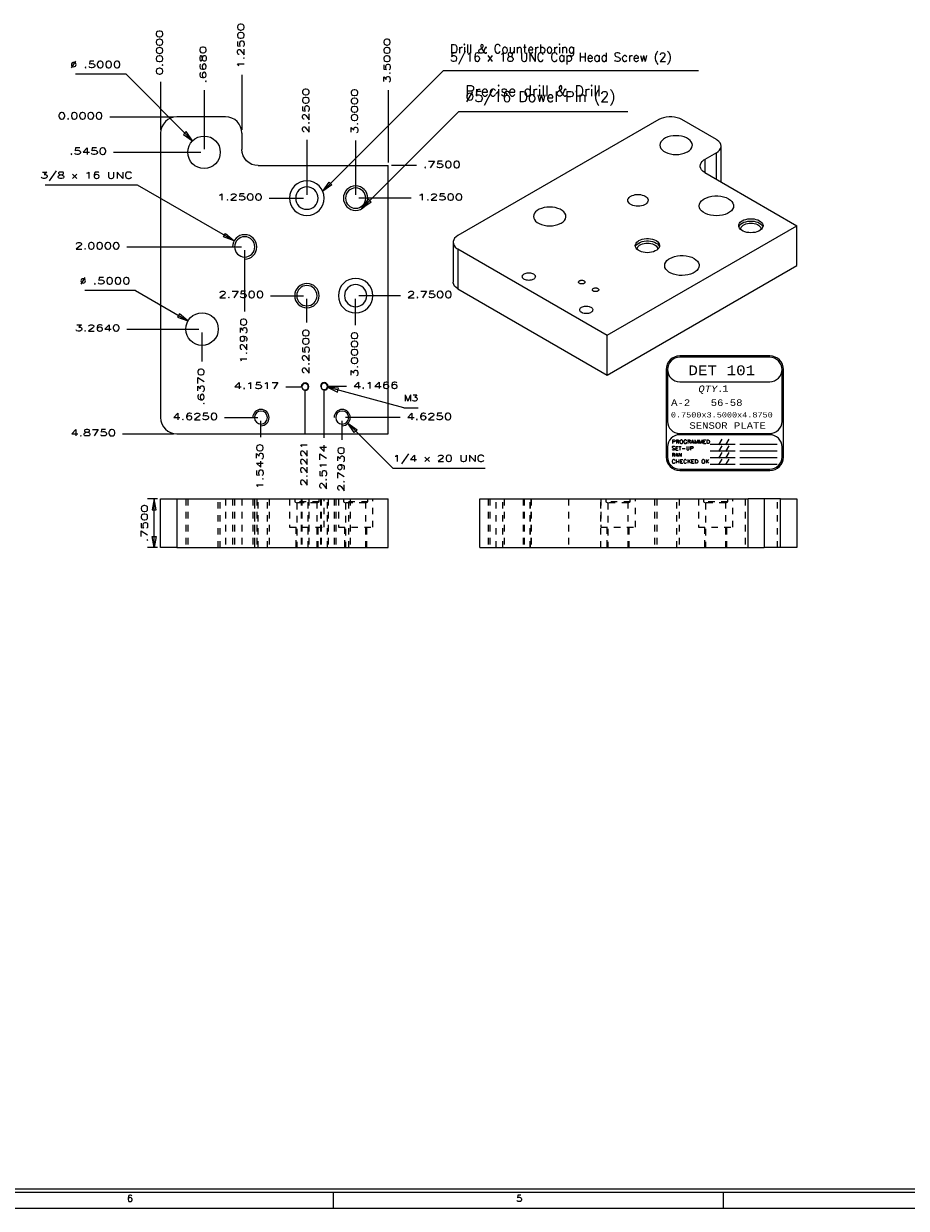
# Model space of a CAD drawing. Header units: inches. Extents: x 3 to 351, y 4 to 271.
# Tile 39 of 256: x 63 to 77, y 55 to 73. Entities that reach past the tile are written whole.
import ezdxf
from ezdxf.enums import TextEntityAlignment as Align

# ---------------------------------------------------------------- set-up
doc = ezdxf.new("R2010")
doc.units = ezdxf.units.IN
doc.header["$LTSCALE"] = 0.5
doc.header["$MEASUREMENT"] = 0
doc.linetypes.add('HIDDEN', pattern=[0.225, 0.15, -0.075])
for name, color, linetype in [('DSS', 7, 'Continuous'), ('MFB', 7, 'Continuous'), ('PLOTVIEW1', 7, 'Continuous')]:
    doc.layers.add(name, color=color, linetype=linetype)
doc.styles.add('VERO0-Simplex', font='simplex_.ttf')
doc.styles.add('VERO10-Courier New', font='couri.ttf')
doc.styles.add('VERO2-Courier New', font='cour.ttf')
doc.styles.add('VERO3-RomanS', font='romans__.ttf')
doc.styles.add('VERO5-RomanD', font='romand__.ttf')

# ---------------------------------------------------------------- blocks, each defined once
blk = doc.blocks.new('ArrowheadClosed')
at = {"color": 0}
for p, q in [((0, 0), (-1, 0.18)), ((-1, 0.18), (-1, -0.18)), ((-1, -0.18), (0, 0))]:
    blk.add_line(p, q, dxfattribs=at)

msp = doc.modelspace()

# ---------------------------------------------------------------- linework, layer by layer
at = {"layer": 'DSS', "color": 9, "linetype": 'Continuous'}
for p, q in [((66.097, 71.434), (65.347, 71.434)), ((72.835, 71.421), (72.797, 71.409)), ((72.876, 71.43), (72.835, 71.421)), ((72.919, 71.434), (72.876, 71.43)), ((72.962, 71.434), (72.919, 71.434)), ((73.005, 71.43), (72.962, 71.434)), ((73.046, 71.421), (73.005, 71.43)), ((73.084, 71.409), (73.046, 71.421)), ((72.764, 71.393), (69.67, 69.607)), ((72.797, 71.409), (72.764, 71.393)), ((73.117, 71.393), (73.084, 71.409)), ((73.648, 71.086), (73.117, 71.393)), ((65.097, 71.184), (65.097, 66.809)), ((66.347, 71.184), (66.347, 70.934)), ((72.811, 71.072), (72.793, 71.049)), ((72.836, 71.092), (72.811, 71.072)), ((72.867, 71.11), (72.836, 71.092)), ((72.903, 71.125), (72.867, 71.11)), ((72.942, 71.135), (72.903, 71.125)), ((72.984, 71.142), (72.942, 71.135)), ((73.028, 71.144), (72.984, 71.142)), ((73.071, 71.142), (73.028, 71.144)), ((73.113, 71.135), (73.071, 71.142)), ((73.153, 71.125), (73.113, 71.135)), ((73.188, 71.11), (73.153, 71.125)), ((73.219, 71.092), (73.188, 71.11)), ((73.244, 71.072), (73.219, 71.092)), ((73.262, 71.049), (73.244, 71.072)), ((73.662, 71.077), (73.648, 71.086)), ((73.687, 71.057), (73.662, 71.077)), ((73.706, 71.034), (73.687, 71.057)), ((72.781, 71.025), (72.778, 71)), ((72.778, 71), (72.781, 70.974)), ((72.793, 71.049), (72.781, 71.025)), ((72.781, 70.974), (72.793, 70.95)), ((72.793, 70.95), (72.811, 70.927)), ((72.811, 70.927), (72.836, 70.907)), ((72.836, 70.907), (72.867, 70.889)), ((72.867, 70.889), (72.903, 70.875)), ((72.903, 70.875), (72.942, 70.864)), ((73.113, 70.864), (73.153, 70.875)), ((73.153, 70.875), (73.188, 70.889)), ((73.188, 70.889), (73.204, 70.897)), ((73.204, 70.897), (73.232, 70.917)), ((73.232, 70.917), (73.254, 70.939)), ((73.254, 70.939), (73.269, 70.962)), ((73.274, 71.025), (73.262, 71.049)), ((73.269, 70.962), (73.277, 70.987)), ((73.278, 71), (73.274, 71.025)), ((73.277, 70.987), (73.278, 71)), ((73.648, 70.882), (73.471, 70.78)), ((73.648, 70.882), (73.676, 70.902)), ((73.676, 70.902), (73.698, 70.923)), ((73.698, 70.923), (73.712, 70.947)), ((73.717, 71.009), (73.706, 71.034)), ((73.712, 70.947), (73.72, 70.972)), ((73.721, 70.984), (73.717, 71.009)), ((73.72, 70.972), (73.721, 70.984)), ((73.721, 70.432), (73.721, 70.984)), ((72.942, 70.864), (72.984, 70.857)), ((72.984, 70.857), (73.028, 70.855)), ((73.028, 70.855), (73.071, 70.857)), ((73.071, 70.857), (73.113, 70.864)), ((73.398, 70.678), (73.402, 70.703)), ((73.402, 70.703), (73.413, 70.728)), ((73.413, 70.728), (73.431, 70.75)), ((73.431, 70.75), (73.456, 70.771)), ((73.456, 70.771), (73.471, 70.78)), ((66.597, 70.684), (68.597, 70.684)), ((68.597, 66.559), (68.597, 70.684)), ((73.399, 70.666), (73.398, 70.678)), ((73.406, 70.641), (73.399, 70.666)), ((73.421, 70.617), (73.406, 70.641)), ((73.443, 70.595), (73.421, 70.617)), ((73.471, 70.576), (73.443, 70.595)), ((73.471, 70.576), (74.885, 69.76)), ((72.284, 70.15), (72.287, 70.166)), ((72.287, 70.135), (72.284, 70.15)), ((72.287, 70.166), (72.294, 70.181)), ((72.294, 70.181), (72.305, 70.195)), ((72.305, 70.195), (72.321, 70.208)), ((72.321, 70.208), (72.33, 70.214)), ((72.33, 70.214), (72.351, 70.224)), ((72.351, 70.224), (72.375, 70.232)), ((72.375, 70.232), (72.4, 70.238)), ((72.4, 70.238), (72.427, 70.24)), ((72.427, 70.24), (72.454, 70.24)), ((72.454, 70.24), (72.481, 70.238)), ((72.481, 70.238), (72.507, 70.232)), ((72.507, 70.232), (72.53, 70.224)), ((72.53, 70.224), (72.551, 70.214)), ((72.551, 70.214), (72.569, 70.202)), ((72.569, 70.202), (72.582, 70.189)), ((72.582, 70.189), (72.592, 70.174)), ((72.592, 70.174), (72.596, 70.158)), ((72.597, 70.15), (72.595, 70.135)), ((72.596, 70.158), (72.597, 70.15)), ((73.417, 70.142), (73.444, 70.164)), ((73.444, 70.164), (73.46, 70.174)), ((73.46, 70.174), (73.495, 70.191)), ((73.495, 70.191), (73.535, 70.205)), ((73.535, 70.205), (73.578, 70.214)), ((73.578, 70.214), (73.624, 70.219)), ((73.624, 70.219), (73.67, 70.219)), ((73.67, 70.219), (73.715, 70.214)), ((73.715, 70.214), (73.758, 70.205)), ((73.758, 70.205), (73.798, 70.192)), ((73.798, 70.192), (73.834, 70.175)), ((73.834, 70.175), (73.864, 70.155)), ((73.864, 70.155), (73.887, 70.132)), ((70.867, 69.974), (70.848, 69.952)), ((70.892, 69.995), (70.867, 69.974)), ((70.922, 70.013), (70.892, 69.995)), ((70.958, 70.027), (70.922, 70.013)), ((70.998, 70.038), (70.958, 70.027)), ((71.04, 70.044), (70.998, 70.038)), ((71.083, 70.047), (71.04, 70.044)), ((71.126, 70.044), (71.083, 70.047)), ((71.169, 70.038), (71.126, 70.044)), ((71.208, 70.027), (71.169, 70.038)), ((71.244, 70.013), (71.208, 70.027)), ((71.275, 69.995), (71.244, 70.013)), ((71.3, 69.974), (71.275, 69.995)), ((71.318, 69.952), (71.3, 69.974)), ((72.294, 70.12), (72.287, 70.135)), ((72.305, 70.105), (72.294, 70.12)), ((72.321, 70.092), (72.305, 70.105)), ((72.34, 70.081), (72.321, 70.092)), ((72.363, 70.072), (72.34, 70.081)), ((72.387, 70.066), (72.363, 70.072)), ((72.414, 70.062), (72.387, 70.066)), ((72.441, 70.06), (72.414, 70.062)), ((72.468, 70.062), (72.441, 70.06)), ((72.494, 70.066), (72.468, 70.062)), ((72.519, 70.072), (72.494, 70.066)), ((72.541, 70.081), (72.519, 70.072)), ((72.56, 70.092), (72.541, 70.081)), ((72.576, 70.105), (72.56, 70.092)), ((72.588, 70.12), (72.576, 70.105)), ((72.595, 70.135), (72.588, 70.12)), ((73.382, 70.066), (73.386, 70.092)), ((73.382, 70.063), (73.382, 70.066)), ((73.387, 70.037), (73.382, 70.063)), ((73.386, 70.092), (73.398, 70.118)), ((73.399, 70.011), (73.387, 70.037)), ((73.398, 70.118), (73.417, 70.142)), ((73.42, 69.987), (73.399, 70.011)), ((73.446, 69.966), (73.42, 69.987)), ((73.479, 69.947), (73.446, 69.966)), ((73.852, 69.968), (73.819, 69.949)), ((73.878, 69.99), (73.852, 69.968)), ((73.897, 70.014), (73.878, 69.99)), ((73.887, 70.132), (73.903, 70.107)), ((73.909, 70.039), (73.897, 70.014)), ((73.903, 70.107), (73.912, 70.081)), ((73.913, 70.066), (73.909, 70.039)), ((73.912, 70.081), (73.913, 70.066)), ((70.837, 69.927), (70.833, 69.902)), ((70.833, 69.902), (70.837, 69.877)), ((70.848, 69.952), (70.837, 69.927)), ((70.837, 69.877), (70.848, 69.853)), ((70.848, 69.853), (70.867, 69.83)), ((70.867, 69.83), (70.892, 69.809)), ((70.892, 69.809), (70.922, 69.792)), ((70.922, 69.792), (70.958, 69.777)), ((71.208, 69.777), (71.244, 69.792)), ((71.244, 69.792), (71.26, 69.8)), ((71.26, 69.8), (71.288, 69.819)), ((71.288, 69.819), (71.31, 69.841)), ((71.31, 69.841), (71.325, 69.865)), ((71.329, 69.927), (71.318, 69.952)), ((71.325, 69.865), (71.332, 69.89)), ((71.333, 69.902), (71.329, 69.927)), ((71.332, 69.89), (71.333, 69.902)), ((73.517, 69.932), (73.479, 69.947)), ((73.559, 69.921), (73.517, 69.932)), ((73.604, 69.915), (73.559, 69.921)), ((73.65, 69.913), (73.604, 69.915)), ((73.696, 69.915), (73.65, 69.913)), ((73.74, 69.922), (73.696, 69.915)), ((73.782, 69.934), (73.74, 69.922)), ((73.819, 69.949), (73.782, 69.934)), ((73.993, 69.778), (74.002, 69.797)), ((74.002, 69.797), (74.016, 69.814)), ((74.015, 69.777), (74.034, 69.792)), ((74.016, 69.814), (74.034, 69.829)), ((74.034, 69.829), (74.045, 69.836)), ((74.034, 69.792), (74.045, 69.8)), ((74.045, 69.836), (74.07, 69.848)), ((74.045, 69.8), (74.07, 69.812)), ((74.07, 69.848), (74.099, 69.858)), ((74.07, 69.812), (74.099, 69.822)), ((74.078, 69.778), (74.1, 69.787)), ((74.099, 69.858), (74.13, 69.864)), ((74.099, 69.822), (74.13, 69.828)), ((74.1, 69.787), (74.125, 69.793)), ((74.125, 69.793), (74.151, 69.798)), ((74.13, 69.864), (74.162, 69.868)), ((74.13, 69.828), (74.162, 69.831)), ((74.151, 69.798), (74.178, 69.799)), ((74.162, 69.868), (74.194, 69.868)), ((74.162, 69.831), (74.194, 69.831)), ((74.178, 69.799), (74.205, 69.798)), ((74.194, 69.868), (74.227, 69.864)), ((74.194, 69.831), (74.227, 69.828)), ((74.205, 69.798), (74.231, 69.793)), ((74.227, 69.864), (74.257, 69.858)), ((74.227, 69.828), (74.257, 69.822)), ((74.231, 69.793), (74.256, 69.787)), ((74.256, 69.787), (74.278, 69.778)), ((74.257, 69.858), (74.286, 69.848)), ((74.257, 69.822), (74.286, 69.812)), ((74.286, 69.848), (74.311, 69.836)), ((74.286, 69.812), (74.311, 69.8)), ((74.311, 69.836), (74.332, 69.822)), ((74.311, 69.8), (74.332, 69.785)), ((74.332, 69.822), (74.348, 69.805)), ((74.332, 69.785), (74.348, 69.769)), ((74.348, 69.805), (74.359, 69.788)), ((74.359, 69.788), (74.365, 69.769)), ((69.67, 69.607), (69.642, 69.587)), ((70.958, 69.777), (70.998, 69.767)), ((70.998, 69.767), (71.04, 69.76)), ((71.04, 69.76), (71.083, 69.758)), ((71.083, 69.758), (71.126, 69.76)), ((71.126, 69.76), (71.169, 69.767)), ((71.169, 69.767), (71.208, 69.777)), ((71.968, 68.076), (74.885, 69.76)), ((73.991, 69.76), (73.993, 69.778)), ((73.993, 69.741), (73.991, 69.76)), ((73.993, 69.742), (74.001, 69.76)), ((74.002, 69.723), (73.993, 69.741)), ((74.001, 69.76), (74.015, 69.777)), ((74.016, 69.706), (74.002, 69.723)), ((74.034, 69.69), (74.016, 69.706)), ((74.022, 69.709), (74.024, 69.724)), ((74.023, 69.699), (74.022, 69.709)), ((74.024, 69.724), (74.031, 69.74)), ((74.031, 69.74), (74.043, 69.754)), ((74.058, 69.677), (74.034, 69.69)), ((74.043, 69.754), (74.058, 69.767)), ((74.058, 69.767), (74.078, 69.778)), ((74.084, 69.666), (74.058, 69.677)), ((74.114, 69.658), (74.084, 69.666)), ((74.145, 69.653), (74.114, 69.658)), ((74.178, 69.651), (74.145, 69.653)), ((74.211, 69.653), (74.178, 69.651)), ((74.242, 69.658), (74.211, 69.653)), ((74.272, 69.666), (74.242, 69.658)), ((74.299, 69.677), (74.272, 69.666)), ((74.278, 69.778), (74.298, 69.767)), ((74.298, 69.767), (74.313, 69.754)), ((74.322, 69.69), (74.299, 69.677)), ((74.313, 69.754), (74.325, 69.74)), ((74.34, 69.706), (74.322, 69.69)), ((74.325, 69.74), (74.332, 69.724)), ((74.332, 69.724), (74.334, 69.709)), ((74.334, 69.709), (74.333, 69.699)), ((74.354, 69.723), (74.34, 69.706)), ((74.348, 69.769), (74.359, 69.751)), ((74.363, 69.741), (74.354, 69.723)), ((74.359, 69.751), (74.363, 69.742)), ((74.366, 69.76), (74.363, 69.741)), ((74.365, 69.769), (74.366, 69.76)), ((74.885, 69.147), (74.885, 69.76)), ((69.598, 69.517), (69.597, 69.505)), ((69.597, 69.505), (69.597, 68.892)), ((69.597, 69.505), (69.601, 69.479)), ((69.606, 69.542), (69.598, 69.517)), ((69.601, 69.479), (69.612, 69.455)), ((69.62, 69.566), (69.606, 69.542)), ((69.612, 69.455), (69.63, 69.432)), ((69.642, 69.587), (69.62, 69.566)), ((69.63, 69.432), (69.655, 69.412)), ((72.4, 69.454), (72.402, 69.472)), ((72.402, 69.435), (72.4, 69.454)), ((72.402, 69.472), (72.411, 69.491)), ((72.402, 69.435), (72.41, 69.454)), ((72.411, 69.416), (72.402, 69.435)), ((72.41, 69.454), (72.424, 69.471)), ((72.411, 69.491), (72.425, 69.508)), ((72.425, 69.399), (72.411, 69.416)), ((72.424, 69.471), (72.443, 69.486)), ((72.425, 69.508), (72.443, 69.523)), ((72.431, 69.402), (72.433, 69.418)), ((72.433, 69.418), (72.44, 69.433)), ((72.44, 69.433), (72.452, 69.448)), ((72.443, 69.523), (72.454, 69.53)), ((72.443, 69.486), (72.454, 69.494)), ((72.452, 69.448), (72.467, 69.46)), ((72.454, 69.53), (72.479, 69.542)), ((72.454, 69.494), (72.479, 69.506)), ((72.467, 69.46), (72.487, 69.472)), ((72.479, 69.542), (72.508, 69.552)), ((72.479, 69.506), (72.508, 69.515)), ((72.487, 69.472), (72.509, 69.481)), ((72.508, 69.552), (72.539, 69.558)), ((72.508, 69.515), (72.539, 69.522)), ((72.509, 69.481), (72.534, 69.487)), ((72.534, 69.487), (72.56, 69.491)), ((72.539, 69.558), (72.571, 69.561)), ((72.539, 69.522), (72.571, 69.525)), ((72.56, 69.491), (72.587, 69.493)), ((72.571, 69.561), (72.603, 69.561)), ((72.571, 69.525), (72.603, 69.525)), ((72.587, 69.493), (72.614, 69.491)), ((72.603, 69.561), (72.636, 69.558)), ((72.603, 69.525), (72.636, 69.522)), ((72.614, 69.491), (72.64, 69.487)), ((72.636, 69.558), (72.666, 69.552)), ((72.636, 69.522), (72.666, 69.515)), ((72.64, 69.487), (72.665, 69.481)), ((72.665, 69.481), (72.687, 69.472)), ((72.666, 69.552), (72.695, 69.542)), ((72.666, 69.515), (72.695, 69.506)), ((72.687, 69.472), (72.707, 69.46)), ((72.695, 69.542), (72.72, 69.53)), ((72.695, 69.506), (72.72, 69.494)), ((72.707, 69.46), (72.722, 69.448)), ((72.72, 69.53), (72.741, 69.516)), ((72.72, 69.494), (72.741, 69.479)), ((72.722, 69.448), (72.734, 69.433)), ((72.734, 69.433), (72.741, 69.418)), ((72.741, 69.516), (72.757, 69.499)), ((72.741, 69.479), (72.757, 69.463)), ((72.741, 69.418), (72.743, 69.402)), ((72.763, 69.416), (72.749, 69.399)), ((72.757, 69.499), (72.768, 69.482)), ((72.757, 69.463), (72.768, 69.445)), ((72.772, 69.435), (72.763, 69.416)), ((72.768, 69.482), (72.774, 69.463)), ((72.768, 69.445), (72.772, 69.435)), ((72.775, 69.454), (72.772, 69.435)), ((72.774, 69.463), (72.775, 69.454)), ((69.655, 69.412), (69.67, 69.402)), ((69.67, 69.402), (71.968, 68.076)), ((72.443, 69.384), (72.425, 69.399)), ((72.432, 69.393), (72.431, 69.402)), ((72.467, 69.371), (72.443, 69.384)), ((72.493, 69.36), (72.467, 69.371)), ((72.523, 69.352), (72.493, 69.36)), ((72.554, 69.347), (72.523, 69.352)), ((72.587, 69.345), (72.554, 69.347)), ((72.62, 69.347), (72.587, 69.345)), ((72.651, 69.352), (72.62, 69.347)), ((72.681, 69.36), (72.651, 69.352)), ((72.708, 69.371), (72.681, 69.36)), ((72.731, 69.384), (72.708, 69.371)), ((72.749, 69.399), (72.731, 69.384)), ((72.743, 69.402), (72.742, 69.393)), ((72.887, 69.224), (72.913, 69.245)), ((72.913, 69.245), (72.93, 69.256)), ((72.93, 69.256), (72.965, 69.273)), ((72.965, 69.273), (73.005, 69.286)), ((73.005, 69.286), (73.048, 69.295)), ((73.048, 69.295), (73.093, 69.3)), ((73.093, 69.3), (73.139, 69.3)), ((73.139, 69.3), (73.185, 69.296)), ((73.185, 69.296), (73.228, 69.287)), ((73.228, 69.287), (73.268, 69.274)), ((73.268, 69.274), (73.304, 69.257)), ((73.304, 69.257), (73.334, 69.236)), ((73.334, 69.236), (73.357, 69.214)), ((71.968, 67.463), (74.885, 69.147)), ((72.852, 69.147), (72.856, 69.174)), ((72.852, 69.145), (72.852, 69.147)), ((72.857, 69.118), (72.852, 69.145)), ((72.856, 69.174), (72.868, 69.2)), ((72.869, 69.093), (72.857, 69.118)), ((72.868, 69.2), (72.887, 69.224)), ((72.889, 69.069), (72.869, 69.093)), ((72.916, 69.047), (72.889, 69.069)), ((73.348, 69.071), (73.321, 69.049)), ((73.367, 69.095), (73.348, 69.071)), ((73.357, 69.214), (73.373, 69.189)), ((73.379, 69.121), (73.367, 69.095)), ((73.373, 69.189), (73.382, 69.163)), ((73.383, 69.147), (73.379, 69.121)), ((73.382, 69.163), (73.383, 69.147)), ((69.598, 68.88), (69.597, 68.892)), ((69.606, 68.855), (69.598, 68.88)), ((70.661, 68.977), (70.662, 68.987)), ((70.662, 68.967), (70.661, 68.977)), ((70.662, 68.987), (70.667, 68.997)), ((70.667, 68.957), (70.662, 68.967)), ((70.667, 68.997), (70.674, 69.006)), ((70.674, 68.948), (70.667, 68.957)), ((70.674, 69.006), (70.684, 69.014)), ((70.684, 68.939), (70.674, 68.948)), ((70.684, 69.014), (70.69, 69.018)), ((70.697, 68.932), (70.684, 68.939)), ((70.69, 69.018), (70.704, 69.024)), ((70.711, 68.926), (70.697, 68.932)), ((70.704, 69.024), (70.719, 69.029)), ((70.727, 68.922), (70.711, 68.926)), ((70.719, 69.029), (70.735, 69.033)), ((70.744, 68.92), (70.727, 68.922)), ((70.735, 69.033), (70.753, 69.034)), ((70.761, 68.919), (70.744, 68.92)), ((70.753, 69.034), (70.77, 69.034)), ((70.779, 68.92), (70.761, 68.919)), ((70.77, 69.034), (70.787, 69.033)), ((70.796, 68.922), (70.779, 68.92)), ((70.787, 69.033), (70.804, 69.029)), ((70.812, 68.926), (70.796, 68.922)), ((70.804, 69.029), (70.819, 69.024)), ((70.826, 68.932), (70.812, 68.926)), ((70.819, 69.024), (70.832, 69.018)), ((70.838, 68.939), (70.826, 68.932)), ((70.832, 69.018), (70.844, 69.01)), ((70.848, 68.948), (70.838, 68.939)), ((70.844, 69.01), (70.852, 69.001)), ((70.856, 68.957), (70.848, 68.948)), ((70.852, 69.001), (70.858, 68.992)), ((70.86, 68.967), (70.856, 68.957)), ((70.858, 68.992), (70.861, 68.982)), ((70.862, 68.977), (70.86, 68.967)), ((70.861, 68.982), (70.862, 68.977)), ((71.527, 68.893), (71.528, 68.898)), ((71.528, 68.888), (71.527, 68.893)), ((71.528, 68.898), (71.53, 68.902)), ((71.53, 68.883), (71.528, 68.888)), ((71.53, 68.902), (71.534, 68.907)), ((71.534, 68.878), (71.53, 68.883)), ((71.534, 68.907), (71.538, 68.911)), ((71.538, 68.874), (71.534, 68.878)), ((71.538, 68.911), (71.541, 68.913)), ((71.545, 68.871), (71.538, 68.874)), ((71.541, 68.913), (71.548, 68.916)), ((71.552, 68.868), (71.545, 68.871)), ((71.548, 68.916), (71.555, 68.918)), ((71.555, 68.918), (71.563, 68.92)), ((71.563, 68.92), (71.572, 68.921)), ((71.572, 68.921), (71.58, 68.921)), ((71.58, 68.921), (71.589, 68.92)), ((71.589, 68.92), (71.597, 68.918)), ((71.597, 68.918), (71.604, 68.916)), ((71.608, 68.871), (71.601, 68.868)), ((71.604, 68.916), (71.611, 68.913)), ((71.614, 68.874), (71.608, 68.871)), ((71.611, 68.913), (71.616, 68.909)), ((71.619, 68.878), (71.614, 68.874)), ((71.616, 68.909), (71.621, 68.905)), ((71.622, 68.883), (71.619, 68.878)), ((71.621, 68.905), (71.624, 68.9)), ((71.625, 68.888), (71.622, 68.883)), ((71.624, 68.9), (71.625, 68.895)), ((71.625, 68.895), (71.625, 68.893)), ((71.625, 68.893), (71.625, 68.888)), ((72.949, 69.029), (72.916, 69.047)), ((72.987, 69.014), (72.949, 69.029)), ((73.029, 69.003), (72.987, 69.014)), ((73.074, 68.996), (73.029, 69.003)), ((73.12, 68.994), (73.074, 68.996)), ((73.165, 68.997), (73.12, 68.994)), ((73.21, 69.004), (73.165, 68.997)), ((73.251, 69.015), (73.21, 69.004)), ((73.289, 69.03), (73.251, 69.015)), ((73.321, 69.049), (73.289, 69.03)), ((69.62, 68.831), (69.606, 68.855)), ((69.642, 68.809), (69.62, 68.831)), ((69.67, 68.79), (69.642, 68.809)), ((69.67, 68.79), (71.968, 67.463)), ((71.559, 68.866), (71.552, 68.868)), ((71.568, 68.865), (71.559, 68.866)), ((71.576, 68.864), (71.568, 68.865)), ((71.585, 68.865), (71.576, 68.864)), ((71.593, 68.866), (71.585, 68.865)), ((71.601, 68.868), (71.593, 68.866)), ((71.739, 68.774), (71.74, 68.779)), ((71.74, 68.769), (71.739, 68.774)), ((71.74, 68.779), (71.742, 68.784)), ((71.742, 68.764), (71.74, 68.769)), ((71.742, 68.784), (71.746, 68.788)), ((71.746, 68.76), (71.742, 68.764)), ((71.746, 68.788), (71.751, 68.792)), ((71.751, 68.756), (71.746, 68.76)), ((71.751, 68.792), (71.754, 68.794)), ((71.757, 68.752), (71.751, 68.756)), ((71.754, 68.794), (71.76, 68.797)), ((71.764, 68.75), (71.757, 68.752)), ((71.76, 68.797), (71.768, 68.8)), ((71.772, 68.748), (71.764, 68.75)), ((71.768, 68.8), (71.776, 68.802)), ((71.78, 68.746), (71.772, 68.748)), ((71.776, 68.802), (71.784, 68.803)), ((71.789, 68.746), (71.78, 68.746)), ((71.784, 68.803), (71.793, 68.803)), ((71.797, 68.746), (71.789, 68.746)), ((71.793, 68.803), (71.801, 68.802)), ((71.805, 68.748), (71.797, 68.746)), ((71.801, 68.802), (71.809, 68.8)), ((71.813, 68.75), (71.805, 68.748)), ((71.809, 68.8), (71.817, 68.797)), ((71.82, 68.752), (71.813, 68.75)), ((71.817, 68.797), (71.823, 68.794)), ((71.826, 68.756), (71.82, 68.752)), ((71.823, 68.794), (71.829, 68.791)), ((71.831, 68.76), (71.826, 68.756)), ((71.829, 68.791), (71.833, 68.786)), ((71.835, 68.764), (71.831, 68.76)), ((71.833, 68.786), (71.836, 68.782)), ((71.837, 68.769), (71.835, 68.764)), ((71.836, 68.782), (71.838, 68.777)), ((71.838, 68.774), (71.837, 68.769)), ((71.838, 68.777), (71.838, 68.774)), ((71.568, 68.504), (71.574, 68.507)), ((71.574, 68.507), (71.588, 68.514)), ((71.588, 68.514), (71.603, 68.519)), ((71.603, 68.519), (71.619, 68.522)), ((71.619, 68.522), (71.636, 68.524)), ((71.636, 68.524), (71.654, 68.524)), ((71.654, 68.524), (71.671, 68.522)), ((71.671, 68.522), (71.688, 68.519)), ((71.688, 68.519), (71.703, 68.514)), ((71.703, 68.514), (71.716, 68.507)), ((71.716, 68.507), (71.728, 68.5)), ((71.545, 68.466), (71.546, 68.476)), ((71.546, 68.456), (71.545, 68.466)), ((71.546, 68.476), (71.551, 68.486)), ((71.551, 68.447), (71.546, 68.456)), ((71.551, 68.486), (71.558, 68.495)), ((71.558, 68.437), (71.551, 68.447)), ((71.558, 68.495), (71.568, 68.504)), ((71.568, 68.429), (71.558, 68.437)), ((71.581, 68.422), (71.568, 68.429)), ((71.595, 68.416), (71.581, 68.422)), ((71.611, 68.412), (71.595, 68.416)), ((71.628, 68.409), (71.611, 68.412)), ((71.645, 68.408), (71.628, 68.409)), ((71.663, 68.409), (71.645, 68.408)), ((71.68, 68.412), (71.663, 68.409)), ((71.695, 68.416), (71.68, 68.412)), ((71.71, 68.422), (71.695, 68.416)), ((71.722, 68.429), (71.71, 68.422)), ((71.732, 68.437), (71.722, 68.429)), ((71.728, 68.5), (71.736, 68.491)), ((71.74, 68.447), (71.732, 68.437)), ((71.736, 68.491), (71.742, 68.481)), ((71.744, 68.456), (71.74, 68.447)), ((71.742, 68.481), (71.745, 68.471)), ((71.746, 68.466), (71.744, 68.456)), ((71.745, 68.471), (71.746, 68.466)), ((71.968, 67.463), (71.968, 68.076)), ((65.347, 66.559), (68.597, 66.559)), ((65.097, 64.809), (65.097, 65.559)), ((65.097, 65.559), (65.347, 65.559)), ((65.347, 65.559), (68.597, 65.559)), ((68.597, 64.809), (68.597, 65.559)), ((70.01, 64.809), (70.01, 65.559)), ((70.01, 65.559), (74.135, 65.559)), ((74.135, 64.809), (74.135, 65.559)), ((74.385, 65.559), (74.135, 65.559)), ((74.635, 65.559), (74.385, 65.559)), ((74.635, 65.559), (74.885, 65.559)), ((74.885, 65.559), (74.885, 64.809)), ((65.347, 64.809), (65.097, 64.809)), ((65.347, 64.809), (68.597, 64.809)), ((70.01, 64.809), (74.135, 64.809)), ((74.135, 64.809), (74.385, 64.809)), ((74.635, 64.809), (74.385, 64.809)), ((74.885, 64.809), (74.635, 64.809))]:
    msp.add_line(p, q, dxfattribs=at)
at = {"layer": 'DSS', "color": 96, "linetype": 'Continuous'}
for p, q in [((73.648, 70.474), (73.648, 70.882)), ((73.471, 70.78), (73.471, 70.576)), ((69.67, 69.402), (69.67, 68.79)), ((65.347, 65.559), (65.347, 64.809)), ((74.385, 65.559), (74.385, 64.809)), ((74.635, 64.809), (74.635, 65.559))]:
    msp.add_line(p, q, dxfattribs=at)
at = {"layer": 'DSS', "color": 56, "linetype": 'Continuous'}
for p, q in [((65.047, 65.559), (64.897, 65.559)), ((64.997, 64.809), (64.997, 65.559)), ((65.047, 64.809), (64.897, 64.809))]:
    msp.add_line(p, q, dxfattribs=at)
at = {"layer": 'DSS', "color": 254, "linetype": 'HIDDEN'}
for p, q in [((65.484, 65.559), (65.484, 64.809)), ((65.515, 65.559), (65.515, 64.809)), ((65.984, 64.809), (65.984, 65.559)), ((66.015, 64.809), (66.015, 65.559)), ((66.097, 65.559), (66.097, 64.809)), ((66.203, 65.559), (66.203, 64.809)), ((66.234, 65.559), (66.234, 64.809)), ((66.347, 65.559), (66.347, 64.809)), ((66.515, 65.559), (66.515, 64.809)), ((66.54, 65.559), (66.54, 64.809)), ((66.546, 64.809), (66.546, 65.559)), ((66.578, 65.559), (66.578, 64.809)), ((66.597, 64.809), (66.597, 65.559)), ((66.741, 64.809), (66.741, 65.559)), ((66.765, 65.559), (66.765, 64.809)), ((67.081, 65.559), (67.081, 65.122)), ((67.16, 65.559), (67.16, 65.515)), ((67.535, 65.515), (67.16, 65.515)), ((67.16, 65.515), (67.191, 65.497)), ((67.503, 65.497), (67.191, 65.497)), ((67.191, 65.497), (67.191, 64.809)), ((67.26, 65.559), (67.26, 64.809)), ((67.27, 65.559), (67.27, 64.809)), ((67.368, 64.809), (67.368, 65.559)), ((67.378, 65.559), (67.378, 64.809)), ((67.503, 65.497), (67.535, 65.515)), ((67.503, 64.809), (67.503, 65.497)), ((67.535, 65.515), (67.535, 65.559)), ((67.555, 65.559), (67.555, 64.809)), ((67.565, 65.559), (67.565, 64.809)), ((67.613, 65.122), (67.613, 65.559)), ((67.664, 64.809), (67.664, 65.559)), ((67.673, 65.559), (67.673, 64.809)), ((67.765, 65.559), (67.765, 64.809)), ((67.79, 65.559), (67.79, 64.809)), ((67.831, 65.559), (67.831, 65.122)), ((67.91, 65.559), (67.91, 65.515)), ((68.285, 65.515), (67.91, 65.515)), ((67.91, 65.515), (67.941, 65.497)), ((68.253, 65.497), (67.941, 65.497)), ((67.941, 65.497), (67.941, 64.809)), ((67.991, 64.809), (67.991, 65.559)), ((68.015, 65.559), (68.015, 64.809)), ((68.253, 65.497), (68.285, 65.515)), ((68.253, 64.809), (68.253, 65.497)), ((68.285, 65.515), (68.285, 65.559)), ((68.363, 65.122), (68.363, 65.559)), ((70.135, 65.559), (70.135, 64.809)), ((70.16, 65.559), (70.16, 64.809)), ((70.26, 64.809), (70.26, 65.559)), ((70.361, 64.809), (70.361, 65.559)), ((70.385, 65.559), (70.385, 64.809)), ((70.674, 65.559), (70.674, 64.809)), ((70.679, 65.559), (70.679, 64.809)), ((70.684, 65.559), (70.684, 64.809)), ((70.689, 65.559), (70.689, 64.809)), ((70.783, 64.809), (70.783, 65.559)), ((70.788, 64.809), (70.788, 65.559)), ((70.792, 65.559), (70.792, 64.809)), ((70.798, 65.559), (70.798, 64.809)), ((71.371, 65.559), (71.371, 64.809)), ((71.87, 65.559), (71.87, 65.122)), ((71.871, 64.809), (71.871, 65.559)), ((71.948, 65.559), (71.948, 65.515)), ((72.323, 65.515), (71.948, 65.515)), ((71.948, 65.515), (71.979, 65.497)), ((72.291, 65.497), (71.979, 65.497)), ((71.979, 65.497), (71.979, 64.809)), ((72.291, 65.497), (72.323, 65.515)), ((72.291, 64.809), (72.291, 65.497)), ((72.323, 65.515), (72.323, 65.559)), ((72.401, 65.122), (72.401, 65.559)), ((72.698, 65.559), (72.698, 64.809)), ((72.729, 65.559), (72.729, 64.809)), ((73.041, 64.809), (73.041, 65.559)), ((73.073, 65.559), (73.073, 64.809)), ((73.37, 65.559), (73.37, 65.122)), ((73.448, 65.559), (73.448, 65.515)), ((73.823, 65.515), (73.448, 65.515)), ((73.448, 65.515), (73.479, 65.497)), ((73.791, 65.497), (73.479, 65.497)), ((73.479, 65.497), (73.479, 64.809)), ((73.791, 65.497), (73.823, 65.515)), ((73.791, 64.809), (73.791, 65.497)), ((73.823, 65.515), (73.823, 65.559)), ((73.901, 65.122), (73.901, 65.559)), ((74.09, 65.559), (74.09, 64.809)), ((74.59, 64.809), (74.59, 65.559)), ((67.081, 65.122), (67.613, 65.122)), ((67.175, 65.122), (67.175, 64.809)), ((67.519, 64.809), (67.519, 65.122)), ((67.831, 65.122), (68.363, 65.122)), ((67.925, 65.122), (67.925, 64.809)), ((68.269, 64.809), (68.269, 65.122)), ((71.87, 65.122), (72.401, 65.122)), ((71.963, 65.122), (71.963, 64.809)), ((72.307, 64.809), (72.307, 65.122)), ((73.37, 65.122), (73.901, 65.122)), ((73.463, 65.122), (73.463, 64.809)), ((73.807, 64.809), (73.807, 65.122))]:
    msp.add_line(p, q, dxfattribs=at)
at = {"layer": 'DSS', "color": 9, "linetype": 'Continuous'}
for centre in [(65.765, 70.889), (65.734, 68.17)]:
    msp.add_circle(centre, 0.25, dxfattribs=at)
at = {"layer": 'DSS', "color": 9, "linetype": 'Continuous', "extrusion": (0, 0, -1)}
for centre, radius in [((-67.347, 70.184), 0.266), ((-67.347, 70.184), 0.172), ((-68.097, 70.184), 0.188), ((-68.097, 70.184), 0.156), ((-66.39, 69.434), 0.156), ((-67.347, 68.684), 0.188), ((-68.097, 68.684), 0.266), ((-67.347, 68.684), 0.156), ((-68.097, 68.684), 0.172), ((-67.319, 67.283), 0.0492), ((-67.614, 67.288), 0.0492), ((-66.64, 66.809), 0.1), ((-67.89, 66.809), 0.1)]:
    msp.add_circle(centre, radius, dxfattribs=at)
at = {"layer": 'DSS', "color": 9, "linetype": 'Continuous'}
for centre, start, end in [((65.347, 71.184), 90, 180), ((66.097, 71.184), 0, 90), ((65.347, 66.809), 180, 270)]:
    msp.add_arc(centre, 0.25, start, end, dxfattribs=at)
at = {"layer": 'DSS', "color": 9, "linetype": 'Continuous', "extrusion": (0, 0, -1)}
msp.add_arc((-66.597, 70.934), 0.25, 270, 0, dxfattribs=at)
at = {"layer": 'DSS', "color": 2, "linetype": 'Continuous'}
for centre, radius in [((66.39, 69.434), 0.188), ((67.319, 67.283), 0.0591), ((67.614, 67.288), 0.0591), ((66.64, 66.809), 0.125), ((67.89, 66.809), 0.125)]:
    msp.add_arc(centre, radius, 270, 180, dxfattribs=at)
at = {"layer": 'MFB', "color": 56, "linetype": 'Continuous'}
for p, q in [((64.565, 72.089), (63.785, 72.089)), ((64.565, 72.089), (65.588, 71.066)), ((65.097, 71.973), (65.097, 71.923)), ((66.347, 72.078), (66.347, 71.978)), ((66.347, 71.978), (66.347, 71.778)), ((67.591, 70.289), (69.451, 72.149)), ((69.451, 72.149), (73.371, 72.149)), ((65.097, 71.923), (65.097, 71.873)), ((65.097, 71.873), (65.097, 71.673)), ((65.765, 71.847), (65.765, 71.747)), ((68.597, 71.847), (68.597, 71.747)), ((65.097, 71.673), (65.097, 71.234)), ((65.765, 71.747), (65.765, 71.547)), ((66.347, 71.778), (66.347, 71.234)), ((68.597, 71.747), (68.597, 71.547)), ((64.313, 71.434), (64.363, 71.434)), ((64.363, 71.434), (64.413, 71.434)), ((64.413, 71.434), (64.613, 71.434)), ((64.613, 71.434), (65.297, 71.434)), ((65.765, 71.547), (65.765, 70.939)), ((68.195, 70.025), (69.686, 71.515)), ((68.597, 71.547), (68.597, 70.734)), ((69.686, 71.515), (72.286, 71.515)), ((67.347, 71.08), (67.347, 70.98)), ((68.097, 71.069), (68.097, 70.969)), ((64.371, 70.889), (64.471, 70.889)), ((64.471, 70.889), (64.671, 70.889)), ((64.671, 70.889), (65.715, 70.889)), ((67.347, 70.98), (67.347, 70.78)), ((68.097, 70.969), (68.097, 70.769)), ((67.347, 70.78), (67.347, 70.234)), ((68.097, 70.769), (68.097, 70.234)), ((68.707, 70.684), (68.647, 70.684)), ((68.817, 70.684), (68.707, 70.684)), ((69.036, 70.684), (68.817, 70.684)), ((64.741, 70.386), (63.321, 70.386)), ((66.228, 69.528), (64.741, 70.386)), ((66.766, 70.184), (66.866, 70.184)), ((66.866, 70.184), (67.066, 70.184)), ((67.066, 70.184), (67.297, 70.184)), ((68.649, 70.184), (68.147, 70.184)), ((68.849, 70.184), (68.649, 70.184)), ((68.949, 70.184), (68.849, 70.184)), ((64.576, 69.434), (64.676, 69.434)), ((64.676, 69.434), (64.876, 69.434)), ((64.876, 69.434), (66.34, 69.434)), ((66.39, 68.741), (66.39, 69.384)), ((64.709, 68.762), (63.929, 68.762)), ((64.709, 68.762), (65.517, 68.295)), ((66.39, 68.541), (66.39, 68.741)), ((66.39, 68.441), (66.39, 68.541)), ((66.788, 68.684), (66.888, 68.684)), ((66.888, 68.684), (67.088, 68.684)), ((67.088, 68.684), (67.297, 68.684)), ((67.347, 68.581), (67.347, 68.634)), ((67.347, 68.479), (67.347, 68.581)), ((68.097, 68.531), (68.097, 68.634)), ((68.097, 68.331), (68.097, 68.531)), ((68.488, 68.684), (68.147, 68.684)), ((68.688, 68.684), (68.488, 68.684)), ((68.788, 68.684), (68.688, 68.684)), ((67.347, 68.273), (67.347, 68.479)), ((68.097, 68.231), (68.097, 68.331)), ((64.576, 68.17), (64.676, 68.17)), ((64.676, 68.17), (64.876, 68.17)), ((64.876, 68.17), (65.684, 68.17)), ((65.734, 67.974), (65.734, 68.12)), ((65.734, 67.774), (65.734, 67.974)), ((65.734, 67.674), (65.734, 67.774)), ((67.021, 67.283), (67.17, 67.283)), ((67.17, 67.283), (67.245, 67.283)), ((67.245, 67.283), (67.269, 67.283)), ((67.319, 66.849), (67.319, 67.233)), ((67.614, 66.796), (67.614, 67.238)), ((68.839, 66.96), (67.662, 67.275)), ((67.7, 67.288), (67.664, 67.288)), ((67.785, 67.288), (67.7, 67.288)), ((67.956, 67.288), (67.785, 67.288)), ((68.839, 66.96), (69.059, 66.96)), ((66.08, 66.809), (66.18, 66.809)), ((66.18, 66.809), (66.38, 66.809)), ((66.38, 66.809), (66.59, 66.809)), ((66.64, 66.734), (66.64, 66.759)), ((66.64, 66.658), (66.64, 66.734)), ((67.319, 66.649), (67.319, 66.849)), ((67.614, 66.596), (67.614, 66.796)), ((67.89, 66.723), (67.89, 66.759)), ((67.89, 66.637), (67.89, 66.723)), ((68.481, 66.809), (67.94, 66.809)), ((67.978, 66.721), (68.668, 66.032)), ((68.681, 66.809), (68.481, 66.809)), ((68.781, 66.809), (68.681, 66.809)), ((64.51, 66.559), (64.61, 66.559)), ((64.61, 66.559), (64.81, 66.559)), ((64.81, 66.559), (65.297, 66.559)), ((66.64, 66.507), (66.64, 66.658)), ((67.319, 66.549), (67.319, 66.649)), ((67.614, 66.496), (67.614, 66.596)), ((67.89, 66.465), (67.89, 66.637)), ((68.668, 66.032), (70.088, 66.032))]:
    msp.add_line(p, q, dxfattribs=at)
at = {"layer": 'PLOTVIEW1', "color": 7, "linetype": 'Continuous'}
for p, q in [((74.47, 67.757), (73.083, 67.757)), ((74.47, 67.736), (73.083, 67.736)), ((72.874, 67.548), (72.874, 66.203)), ((72.895, 67.548), (72.895, 66.751)), ((74.658, 66.751), (74.658, 67.548)), ((74.679, 66.203), (74.679, 67.548)), ((73.083, 67.361), (74.47, 67.361)), ((73.083, 66.564), (74.47, 66.564)), ((74.47, 66.545), (73.083, 66.545)), ((72.895, 66.357), (72.895, 66.203)), ((73.554, 66.398), (73.935, 66.398)), ((74.011, 66.398), (74.582, 66.398)), ((74.658, 66.203), (74.658, 66.357)), ((73.554, 66.297), (73.935, 66.297)), ((73.554, 66.196), (73.935, 66.196)), ((74.011, 66.297), (74.582, 66.297)), ((74.011, 66.196), (74.582, 66.196)), ((73.083, 66.015), (74.47, 66.015)), ((73.083, 65.994), (74.47, 65.994)), ((73.554, 66.095), (73.935, 66.095)), ((74.011, 66.095), (74.582, 66.095))]:
    msp.add_line(p, q, dxfattribs=at)
at = {"layer": 'PLOTVIEW1', "color": 97, "linetype": 'Continuous'}
for p, q in [((50.752, 54.948), (96.752, 54.948)), ((50.752, 54.898), (96.752, 54.898)), ((67.752, 54.898), (67.752, 54.648)), ((73.752, 54.898), (73.752, 54.648)), ((50.752, 54.648), (96.752, 54.648))]:
    msp.add_line(p, q, dxfattribs=at)
at = {"layer": 'PLOTVIEW1', "color": 7, "linetype": 'Continuous'}
for centre, radius, start, end in [((73.083, 67.548), 0.209, 90, 180), ((73.083, 67.548), 0.188, 90, 180), ((73.083, 67.548), 0.188, 90, 270), ((74.47, 67.548), 0.209, 0, 90), ((74.47, 67.548), 0.188, 0, 90), ((74.47, 67.548), 0.188, 270, 90), ((73.083, 66.751), 0.188, 180, 270), ((74.47, 66.751), 0.188, 270, 0), ((73.083, 66.357), 0.188, 90, 180), ((74.47, 66.357), 0.188, 0, 90), ((73.083, 66.203), 0.209, 180, 270), ((73.083, 66.203), 0.188, 180, 270), ((74.47, 66.203), 0.188, 270, 0), ((74.47, 66.203), 0.209, 270, 0)]:
    msp.add_arc(centre, radius, start, end, dxfattribs=at)

# ---------------------------------------------------------------- block references
at = {"layer": 'DSS', "color": 56, "linetype": 'Continuous', "xscale": 0.170138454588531, "yscale": 0.170138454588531, "zscale": 0.170138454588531, "rotation": 90}
msp.add_blockref('ArrowheadClosed', (64.997, 65.559), dxfattribs=at)
at = {"layer": 'DSS', "color": 56, "linetype": 'Continuous', "extrusion": (0, 0, -1), "xscale": 0.170138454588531, "yscale": 0.170138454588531, "zscale": 0.170138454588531, "rotation": 270}
msp.add_blockref('ArrowheadClosed', (-64.997, 64.809), dxfattribs=at)
at = {"layer": 'MFB', "color": 56, "linetype": 'Continuous', "xscale": 0.170138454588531, "yscale": 0.170138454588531, "zscale": 0.170138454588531}
for p, rotation in [((65.588, 71.066), 315), ((65.517, 68.295), 330.0000000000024), ((67.662, 67.275), 165.0000000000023)]:
    msp.add_blockref('ArrowheadClosed', p, dxfattribs=dict(at, rotation=rotation))
at = {"layer": 'MFB', "color": 56, "linetype": 'Continuous', "extrusion": (0, 0, -1), "xscale": 0.170138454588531, "yscale": 0.170138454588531, "zscale": 0.170138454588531}
for p, rotation in [((-67.591, 70.289), 314.9999999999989), ((-68.195, 70.025), 314.9999999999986), ((-66.228, 69.528), 209.9999999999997), ((-67.978, 66.721), 44.99999999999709)]:
    msp.add_blockref('ArrowheadClosed', p, dxfattribs=dict(at, rotation=rotation))

# ---------------------------------------------------------------- texts
at = {"layer": 'DSS', "color": 230, "linetype": 'Continuous', "style": 'VERO0-Simplex', "width": 1.376302}
msp.add_text('.7500', height=0.1, rotation=90, dxfattribs=at).set_placement((64.897, 64.894), (64.897, 65.474), align=Align.FIT)
at = {"layer": 'MFB', "color": 7, "linetype": 'Continuous', "style": 'VERO0-Simplex'}
for s, width, p, p2 in [('0.0000', 1.358929, (65.13, 72.073), (65.13, 72.773)), ('1.2500', 1.410379, (66.38, 72.178), (66.38, 72.878)), ('.6680', 1.376302, (65.798, 71.947), (65.798, 72.527)), ('3.5000', 1.358929, (68.63, 71.947), (68.63, 72.647)), ('2.2500', 1.358929, (67.38, 71.18), (67.38, 71.88)), ('3.0000', 1.358929, (68.13, 71.169), (68.13, 71.869)), ('1.2930', 1.410379, (66.423, 67.641), (66.423, 68.341)), ('2.2500', 1.358929, (67.38, 67.473), (67.38, 68.173)), ('3.0000', 1.358929, (68.13, 67.431), (68.13, 68.131)), ('.6370', 1.376302, (65.767, 66.994), (65.767, 67.574)), ('1.5430', 1.410379, (66.673, 65.707), (66.673, 66.407)), ('2.2221', 1.410379, (67.352, 65.749), (67.352, 66.449)), ('2.5174', 1.410379, (67.647, 65.696), (67.647, 66.396)), ('2.7930', 1.358929, (67.923, 65.665), (67.923, 66.365))]:
    msp.add_text(s, height=0.1, rotation=90, dxfattribs=dict(at, width=width)).set_placement(p, p2, align=Align.FIT)
for s, width, p, p2 in [('%%c', 1.123247, (63.71, 72.189), (63.81, 72.189)), ('.5000', 1.376302, (63.91, 72.189), (64.49, 72.189)), ('0.0000', 1.358929, (63.513, 71.401), (64.213, 71.401)), ('.5450', 1.376302, (63.691, 70.856), (64.271, 70.856)), ('.7500', 1.376302, (69.136, 70.651), (69.716, 70.651)), ('3/8 x 16 UNC', 1.257339, (63.246, 70.486), (64.666, 70.486)), ('1.2500', 1.410379, (65.966, 70.151), (66.666, 70.151)), ('1.2500', 1.410379, (69.049, 70.151), (69.749, 70.151)), ('2.0000', 1.358929, (63.776, 69.401), (64.476, 69.401)), ('%%c', 1.123247, (63.854, 68.862), (63.954, 68.862)), ('.5000', 1.376302, (64.054, 68.862), (64.634, 68.862)), ('2.7500', 1.358929, (65.988, 68.651), (66.688, 68.651)), ('2.7500', 1.358929, (68.888, 68.651), (69.588, 68.651)), ('3.2640', 1.358929, (63.776, 68.137), (64.476, 68.137)), ('4.1517', 1.465878, (66.221, 67.25), (66.921, 67.25)), ('4.1466', 1.410379, (68.056, 67.255), (68.756, 67.255)), ('M3', 1.066709, (68.839, 67.06), (69.059, 67.06)), ('4.6250', 1.358929, (65.28, 66.776), (65.98, 66.776)), ('4.6250', 1.358929, (68.881, 66.776), (69.581, 66.776)), ('4.8750', 1.358929, (63.71, 66.526), (64.41, 66.526)), ('1/4 x 20 UNC', 1.257339, (68.668, 66.132), (70.088, 66.132))]:
    msp.add_text(s, height=0.1, dxfattribs=dict(at, width=width)).set_placement(p, p2, align=Align.FIT)
at = {"layer": 'MFB', "color": 7, "linetype": 'Continuous', "attachment_point": 1, "style": 'VERO0-Simplex'}
for s, insert, char_height, line_spacing_factor in [('Drill & Counterboring\\P5/16 x 18 UNC Cap Head Screw (2)', (69.551, 72.549), 0.13438, 0.575), ('Precise drill & Drill\\P%%c5/16 Dowel Pin (2)', (69.786, 71.915), 0.16125, 0.33125)]:
    msp.add_mtext(s, dxfattribs=dict(at, insert=insert, char_height=char_height, line_spacing_factor=line_spacing_factor))
at = {"layer": 'PLOTVIEW1', "color": 7, "linetype": 'Continuous'}
for s, height, style, width, p, p2 in [('DET 101', 0.15, 'VERO2-Courier New', 0.932229, (73.217, 67.461), (74.245, 67.461)), ('QTY.', 0.1, 'VERO10-Courier New', 0.932229, (73.37, 67.202), (73.762, 67.202)), ('1', 0.1, 'VERO2-Courier New', 0.932229, (73.738, 67.206), (73.836, 67.206)), ('A-2', 0.1, 'VERO2-Courier New', 0.932229, (72.951, 66.989), (73.245, 66.989)), ('56-58', 0.1, 'VERO2-Courier New', 0.932229, (73.561, 66.989), (74.05, 66.989)), ('0.7500x3.5000x4.8750', 0.08, 'VERO2-Courier New', 0.932229, (72.948, 66.811), (74.515, 66.811)), ('SENSOR PLATE', 0.1, 'VERO2-Courier New', 0.932229, (73.232, 66.637), (74.408, 66.637)), ('SET-UP', 0.0565, 'VERO3-RomanS', 0.999446, (72.96, 66.309), (73.297, 66.309)), ('PROGRAMMED', 0.0575, 'VERO3-RomanS', 0.998853, (72.963, 66.409), (73.548, 66.409)), ('/ /', 0.0563, 'VERO3-RomanS', 0.998835, (73.672, 66.408), (73.847, 66.408)), ('/ /', 0.0563, 'VERO3-RomanS', 0.998835, (73.672, 66.307), (73.847, 66.307)), ('CHECKED OK', 0.0548, 'VERO3-RomanS', 0.99943, (72.96, 66.107), (73.537, 66.107)), ('RAN', 0.0516, 'VERO3-RomanS', 0.998942, (72.963, 66.209), (73.114, 66.209)), ('/ /', 0.0563, 'VERO3-RomanS', 0.998835, (73.672, 66.205), (73.847, 66.205)), ('/ /', 0.0563, 'VERO3-RomanS', 0.998835, (73.672, 66.104), (73.847, 66.104))]:
    msp.add_text(s, height=height, dxfattribs=dict(at, style=style, width=width)).set_placement(p, p2, align=Align.FIT)
at = {"layer": 'PLOTVIEW1', "color": 56, "linetype": 'Continuous', "style": 'VERO5-RomanD', "width": 1.000527}
for s, p, p2 in [('6', (64.577, 54.75), (64.671, 54.75)), ('5', (70.568, 54.75), (70.662, 54.75))]:
    msp.add_text(s, height=0.1, dxfattribs=at).set_placement(p, p2, align=Align.FIT)

doc.saveas('drawing.dxf')
